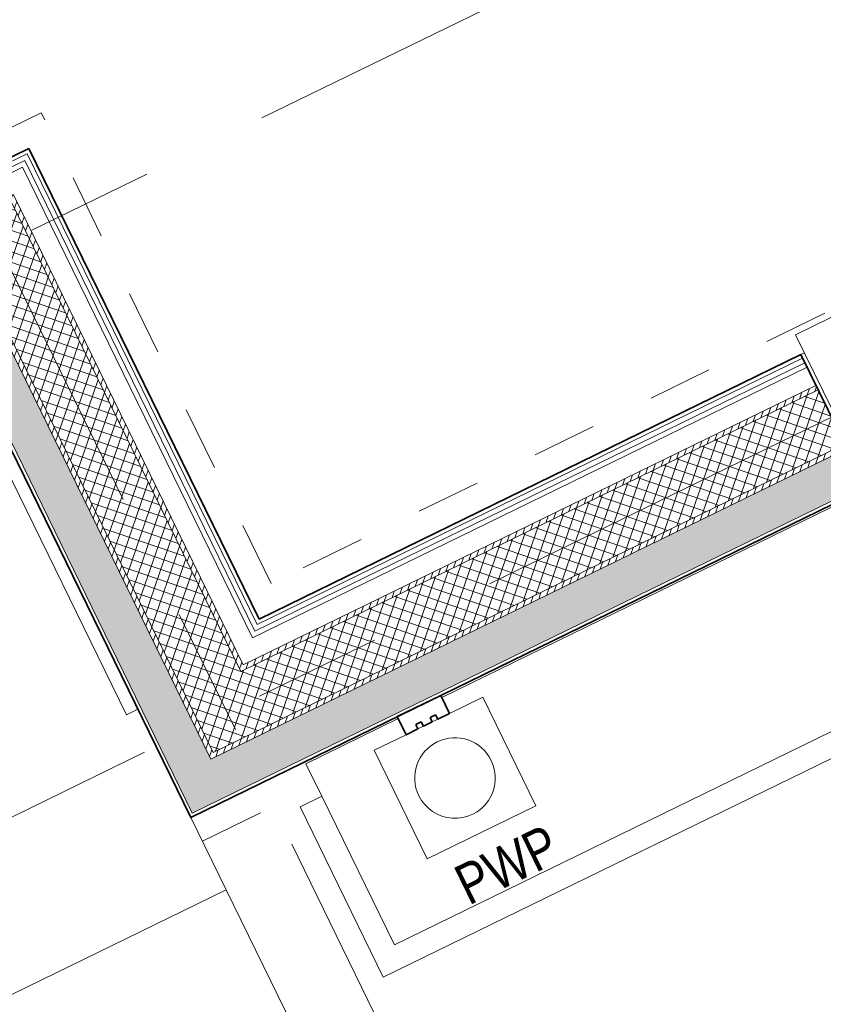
# Model space of a CAD drawing. Extents: x 6414462 to 20492237, y 5756825 to 17376351.
# Tile 67 of 127: x 6497761.05 to 6497763.05, y 5809732.45 to 5809734.9. Entities that reach past the tile are written whole.
import ezdxf

# ---------------------------------------------------------------- set-up
doc = ezdxf.new("R2010")
doc.units = 0
doc.linetypes.add('__FK_przerywana', pattern=[0.32004, 0.16002, -0.16002])
doc.linetypes.add('Linia siatki', pattern=[2.2225, 1.27, -0.3175, 0.3175, -0.3175])
for name, color, linetype, lineweight in [('A-DETL-MBND', 7, 'Continuous', 5), ('A-FLOR', 7, 'Continuous', 5), ('A-FLOR-LEVL', 7, 'Continuous', 5), ('A-GLAZ', 7, 'Continuous', 5), ('A-WALL', 7, 'Continuous', 35), ('A-WALL-PATT', 7, 'Continuous', 35), ('Ochrona przeciwpożarowa', 7, 'Continuous', 5), ('Oznaczenia ochrony przeciwpożarowej', 7, 'Continuous', 5), ('S-GRID', 7, 'Continuous', 5)]:
    doc.layers.add(name, color=color, linetype=linetype, lineweight=lineweight)
doc.styles.add('Arial Narrow_1', font='txt', dxfattribs={"height": 1.5})
pattern_1 = [(26.0323616, (6497475.582077, 5808865.157373), (0.01535980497, 0.02280471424), [0.01587, -0.03175]), (146.0323616, (6497475.582077, 5808865.157373), (-0.02742936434, 0.00189962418), [0.01587, -0.03175]), (86.0323616, (6497475.582077, 5808865.157373), (-0.01206955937, 0.02470433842), [0, -0.03175, 0.01587, 0])]
pattern_2 = [(71.0323616, (6497475.582077, 5808865.157373), (-0.01418553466, 0.00487551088), [])]
pattern_3 = [(71.0323616, (6497475.582077, 5808865.157373), (-0.0236425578, 0.0081258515), []), (161.0323616, (6497475.582077, 5808865.157373), (-0.0081258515, -0.0236425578), [])]

# ---------------------------------------------------------------- blocks, each defined once
blk = doc.blocks.new('PWP - Typ 1-8810169-__-00_00 Przyziemie PB')
at = {"layer": 'Ochrona przeciwpożarowa', "color": 1, "true_color": 0xff0000}
for p, q in [((-44.66, 23.4), (-44.66, 53.4)), ((-44.66, 53.4), (-14.66, 53.4)), ((-14.66, 53.4), (-14.66, 23.4)), ((-35.5, 23.4), (-44.66, 23.4)), ((-32.24, 23.4), (-30.72, 23.4)), ((-28.24, 23.4), (-26.74, 23.4)), ((-14.66, 23.4), (-23.5, 23.4))]:
    blk.add_line(p, q, dxfattribs=at)
at = {"layer": 'Ochrona przeciwpożarowa', "lineweight": 35}
for p, q in [((-32.24, 23.4), (-35.5, 23.4)), ((-35.5, 23.4), (-35.5, 18.4)), ((-32.24, 22.17), (-32.24, 23.4)), ((-30.72, 22.17), (-32.24, 22.17)), ((-28.24, 23.4), (-30.72, 23.4)), ((-30.72, 23.4), (-30.72, 22.17)), ((-28.24, 22.17), (-28.24, 23.4)), ((-26.74, 22.17), (-28.24, 22.17)), ((-23.5, 23.4), (-26.74, 23.4)), ((-26.74, 23.4), (-26.74, 22.17)), ((-23.5, 18.4), (-23.5, 23.4)), ((-35.5, 18.4), (-23.5, 18.4))]:
    blk.add_line(p, q, dxfattribs=at)
at = {"layer": 'Ochrona przeciwpożarowa', "color": 1, "true_color": 0xff0000}
for start, end in [(360, 180), (180, 0)]:
    blk.add_arc((-29.66, 38.4), 10, start, end, dxfattribs=at)
blk = doc.blocks.new('Windows_S9000-Double-Vent-Window-with-Sashbars - O3 Windows_S9000-Double-Vent-Window-with-Sashbars 2-V10-__-00_00 Przyziemie PB')
at = {"layer": 'A-GLAZ'}
for p, q in [((69, 23.4), (-69, 23.4)), ((-69, 23.4), (-69, 2.4))]:
    blk.add_line(p, q, dxfattribs=at)

msp = doc.modelspace()

# ---------------------------------------------------------------- hatches: boundary and pattern name
at = {"layer": 'A-WALL-PATT', "lineweight": 5}
h = msp.add_hatch(dxfattribs=at)
h.set_pattern_fill('FP_9', color=256, scale=0.01, angle=26.0324, style=0, pattern_type=2)
h.set_pattern_definition(pattern_3)
h.paths.add_polyline_path([(6497765.7693, 5809735.1469), (6497765.7035, 5809735.2817), (6497764.2906, 5809734.5916), (6497764.3285, 5809734.5138), (6497764.3357, 5809734.5174), (6497764.3636, 5809734.4603), (6497765.3811, 5809734.9573)])
h.paths.add_polyline_path([(6497761.5402, 5809733.0813), (6497763.0912, 5809733.8388), (6497763.0634, 5809733.8959), (6497763.0705, 5809733.8994), (6497763.0326, 5809733.9771), (6497761.4664, 5809733.2122), (6497761.5323, 5809733.0774)])
h = msp.add_hatch(dxfattribs=at)
h.set_pattern_fill('FP_8', color=256, scale=0.01, angle=26.0324, style=0, pattern_type=2)
h.set_pattern_definition(pattern_2)
h.paths.add_polyline_path([(6497761.6012, 5809733.278), (6497763.0326, 5809733.9771), (6497763.0271, 5809733.9884), (6497761.5957, 5809733.2892), (6497761.5969, 5809733.2868)])
h.paths.add_polyline_path([(6497765.5687, 5809735.2159), (6497765.5632, 5809735.2271), (6497764.2851, 5809734.6028), (6497764.2906, 5809734.5916), (6497765.3153, 5809735.0921)])
h = msp.add_hatch(dxfattribs=at)
h.set_pattern_fill('FP_7', color=256, scale=0.01, angle=26.0324, style=0, pattern_type=2)
h.set_pattern_definition(pattern_1)
h.paths.add_polyline_path([(6497765.8572, 5809735.0646), (6497765.9198, 5809735.0952), (6497765.8759, 5809735.1851), (6497764.3691, 5809734.4491), (6497764.4129, 5809734.3592), (6497765.7505, 5809735.0125)])
h.paths.add_polyline_path([(6497761.4913, 5809732.9322), (6497763.1406, 5809733.7378), (6497763.0967, 5809733.8276), (6497761.4367, 5809733.0168), (6497761.4805, 5809732.9269)])
h = msp.add_hatch(dxfattribs=at)
h.set_pattern_fill('FP_8', color=256, scale=0.01, angle=26.0324, style=0, pattern_type=2)
h.set_pattern_definition(pattern_2)
h.paths.add_polyline_path([(6497765.3866, 5809734.9461), (6497765.7861, 5809735.1412), (6497765.7806, 5809735.1524), (6497764.3636, 5809734.4603), (6497764.3691, 5809734.4491), (6497764.9598, 5809734.7376)])
h.paths.add_polyline_path([(6497761.5265, 5809733.0607), (6497763.0967, 5809733.8276), (6497763.0912, 5809733.8388), (6497761.521, 5809733.0719)])
h = msp.add_hatch(dxfattribs=at)
h.set_pattern_fill('FP_8', color=256, scale=0.01, angle=26.0324, style=0, pattern_type=2)
h.set_pattern_definition(pattern_2)
h.paths.add_polyline_path([(6497761.6069, 5809733.2947), (6497761.0364, 5809734.4628), (6497761.0252, 5809734.4573), (6497761.5957, 5809733.2892)])
h = msp.add_hatch(dxfattribs=at)
h.set_pattern_fill('FP_9', color=256, scale=0.01, angle=26.0324, style=0, pattern_type=2)
h.set_pattern_definition(pattern_3)
h.paths.add_polyline_path([(6497761.4744, 5809733.2161), (6497761.6012, 5809733.278), (6497761.0307, 5809734.4461), (6497760.8959, 5809734.3803), (6497761.4664, 5809733.2122)])
h = msp.add_hatch(dxfattribs=at)
h.set_pattern_fill('FP_8', color=256, scale=0.01, angle=26.0324, style=0, pattern_type=2)
h.set_pattern_definition(pattern_2)
h.paths.add_polyline_path([(6497761.5323, 5809733.0774), (6497760.9617, 5809734.2455), (6497760.9505, 5809734.24), (6497761.521, 5809733.0719)])
h = msp.add_hatch(dxfattribs=at)
h.set_pattern_fill('FP_7', color=256, scale=0.01, angle=26.0324, style=0, pattern_type=2)
h.set_pattern_definition(pattern_1)
h.paths.add_polyline_path([(6497761.4474, 5809733.0221), (6497761.5265, 5809733.0607), (6497760.956, 5809734.2288), (6497760.8661, 5809734.1849), (6497761.4367, 5809733.0168)])

# ---------------------------------------------------------------- linework, layer by layer
at = {"layer": 'A-DETL-MBND', "linetype": '__FK_przerywana'}
for p, q in [((6497765.3501, 5809735.291, 0.1), (6497761.6764, 5809733.4967, 0.1)), ((6497761.1058, 5809734.6648, 0.1), (6497758.1181, 5809733.2055, 0.1)), ((6497761.6764, 5809733.4967, 0.1), (6497761.1058, 5809734.6648, 0.1)), ((6497761.5058, 5809732.8569, 0.1), (6497761.7889, 5809732.9952, 0.1))]:
    msp.add_line(p, q, dxfattribs=at)
at = {"layer": 'A-FLOR'}
for p, q in [((6497760.8776, 5809734.0703, 0.1), (6497761.3171, 5809733.1704, 0.1)), ((6497763.1627, 5809733.7335, 0.1), (6497762.0993, 5809733.2141, 0.1)), ((6497761.3171, 5809733.1704, 0.1), (6497761.3459, 5809733.1844, 0.1)), ((6497761.9914, 5809733.1614, 0.1), (6497761.7623, 5809733.0495, 0.1)), ((6497761.7623, 5809733.0495, 0.1), (6497761.8018, 5809732.9687, 0.1)), ((6497761.5646, 5809732.7365, 0.1), (6497761.4769, 5809732.9162, 0.1)), ((6497759.3569, 5809731.6582, 0.1), (6497761.5646, 5809732.7365, 0.1))]:
    msp.add_line(p, q, dxfattribs=at)
at = {"layer": 'A-FLOR-LEVL'}
for p, q in [((6497761.5646, 5809732.7365, 0.1), (6497759.3569, 5809731.6582, 0.1)), ((6497761.8574, 5809732.1372, 0.1), (6497761.5646, 5809732.7365, 0.1))]:
    msp.add_line(p, q, dxfattribs=at)
at = {"layer": 'A-WALL', "lineweight": 5}
for p, q in [((6497761.9818, 5809732.6003, 0.1), (6497766.6016, 5809734.8568, 0.1)), ((6497766.6819, 5809734.8292, 0.1), (6497761.9542, 5809732.52, 0.1)), ((6497760.5169, 5809734.2926, 0.1), (6497761.0709, 5809734.5631, 0.1)), ((6497761.0709, 5809734.5631, 0.1), (6497761.6414, 5809733.395, 0.1)), ((6497760.5224, 5809734.2813, 0.1), (6497761.0651, 5809734.5464, 0.1)), ((6497760.5279, 5809734.2701, 0.1), (6497761.0594, 5809734.5297, 0.1)), ((6497761.0594, 5809734.5297, 0.1), (6497761.6299, 5809733.3616, 0.1)), ((6497761.0651, 5809734.5464, 0.1), (6497761.6357, 5809733.3783, 0.1)), ((6497761.0364, 5809734.4628, 0.1), (6497761.6069, 5809733.2947, 0.1)), ((6497761.0307, 5809734.4461, 0.1), (6497761.6012, 5809733.278, 0.1)), ((6497760.9617, 5809734.2455, 0.1), (6497761.5323, 5809733.0774, 0.1)), ((6497760.956, 5809734.2288, 0.1), (6497761.5265, 5809733.0607, 0.1)), ((6497760.91, 5809734.095, 0.1), (6497761.4805, 5809732.9269, 0.1)), ((6497762.9898, 5809734.0647, 0.1), (6497762.9988, 5809734.0691, 0.1)), ((6497761.6357, 5809733.3783, 0.1), (6497762.9997, 5809734.0445, 0.1)), ((6497761.6414, 5809733.395, 0.1), (6497762.9942, 5809734.0558, 0.1)), ((6497761.6299, 5809733.3616, 0.1), (6497763.0052, 5809734.0333, 0.1)), ((6497761.6069, 5809733.2947, 0.1), (6497763.0271, 5809733.9884, 0.1)), ((6497761.6012, 5809733.278, 0.1), (6497763.0326, 5809733.9771, 0.1)), ((6497761.5265, 5809733.0607, 0.1), (6497763.0967, 5809733.8276, 0.1)), ((6497761.5323, 5809733.0774, 0.1), (6497763.0912, 5809733.8388, 0.1)), ((6497761.4805, 5809732.9269, 0.1), (6497763.1406, 5809733.7378, 0.1)), ((6497761.7479, 5809732.9423, 0.1), (6497761.8018, 5809732.9687, 0.1)), ((6497761.8018, 5809732.9687, 0.1), (6497761.9818, 5809732.6003, 0.1)), ((6497761.9542, 5809732.52, 0.1), (6497761.7479, 5809732.9423, 0.1))]:
    msp.add_line(p, q, dxfattribs=at)
at = {"layer": 'A-WALL'}
for p, q in [((6497761.0755, 5809734.5765, 0.1), (6497760.5125, 5809734.3016, 0.1)), ((6497761.646, 5809733.4084, 0.1), (6497761.0755, 5809734.5765, 0.1)), ((6497760.9063, 5809734.0843, 0.1), (6497761.4769, 5809732.9162, 0.1)), ((6497762.9898, 5809734.0647, 0.1), (6497761.646, 5809733.4084, 0.1)), ((6497763.1513, 5809733.7341, 0.1), (6497762.9898, 5809734.0647, 0.1)), ((6497761.4769, 5809732.9162, 0.1), (6497763.1513, 5809733.7341, 0.1))]:
    msp.add_line(p, q, dxfattribs=at)
at = {"layer": 'S-GRID', "linetype": 'Linia siatki'}
for p, q in [((6497753.6651, 5809730.7503, 0.1), (6497766.5124, 5809737.0253, 0.1)), ((6497754.2298, 5809729.5941, 0.1), (6497767.0771, 5809735.8691, 0.1)), ((6497760.7517, 5809734.8464, 0.1), (6497762.351, 5809731.572, 0.1))]:
    msp.add_line(p, q, dxfattribs=at)

# ---------------------------------------------------------------- block references
at = {"layer": 'A-GLAZ', "xscale": 0.01, "yscale": 0.01, "zscale": 0.01, "rotation": 26.03236155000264}
msp.add_blockref('Windows_S9000-Double-Vent-Window-with-Sashbars - O3 Windows_S9000-Double-Vent-Window-with-Sashbars 2-V10-__-00_00 Przyziemie PB', (6497763.6995, 5809734.2066, 0.1), dxfattribs=at)
at = {"layer": 'Ochrona przeciwpożarowa', "xscale": 0.01, "yscale": 0.01, "zscale": 0.01, "rotation": 206.0323615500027}
msp.add_blockref('PWP - Typ 1-8810169-__-00_00 Przyziemie PB', (6497761.6971, 5809733.2286, 0.1), dxfattribs=at)

# ---------------------------------------------------------------- texts
at = {"layer": 'Oznaczenia ochrony przeciwpożarowej', "insert": (6497762.1219, 5809732.7868, 0.1), "char_height": 0.1, "width": 0.259747, "attachment_point": 1, "rotation": 26.0324, "style": 'Arial Narrow_1'}
msp.add_mtext('PWP', dxfattribs=at)

doc.saveas('drawing.dxf')
